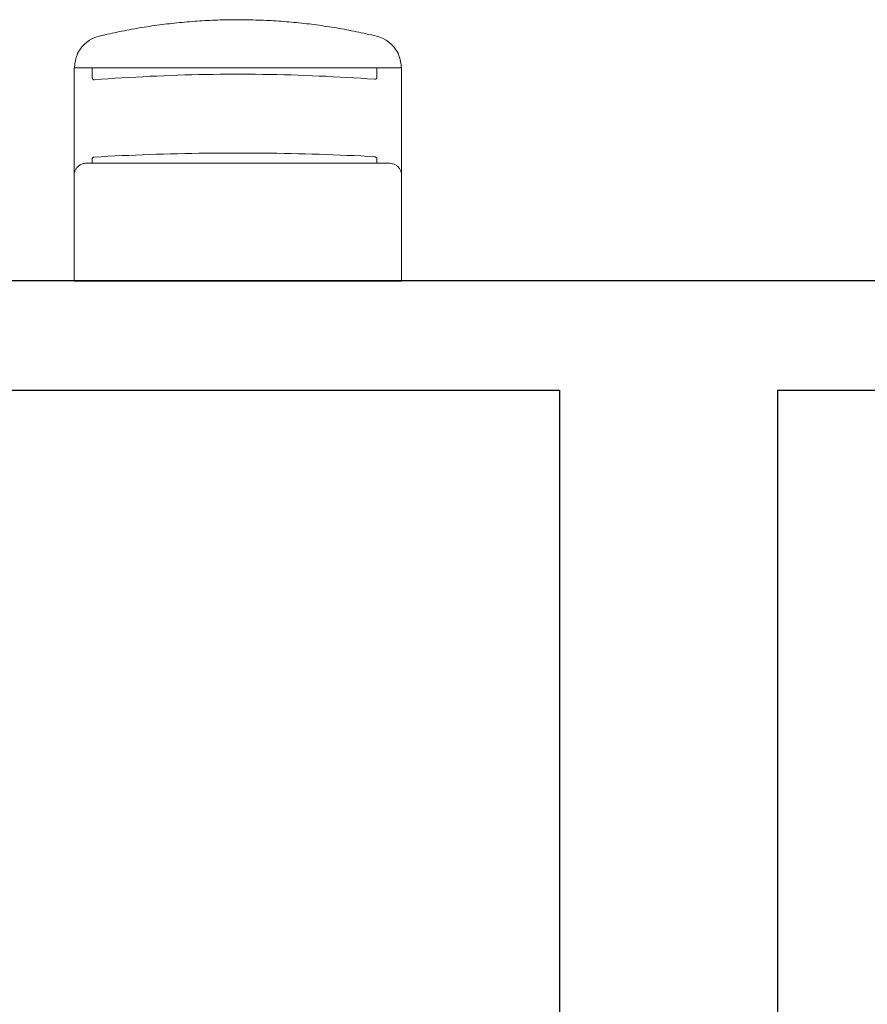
# Model space of a CAD drawing. Header units: millimetres. Extents: x 6161 to 8965, y -9035 to -5431.
# Tile 23 of 256: x 6689 to 6767, y -6855 to -6765. Entities that reach past the tile are written whole.
import ezdxf

# ---------------------------------------------------------------- set-up
doc = ezdxf.new("R2010")
doc.units = ezdxf.units.MM
doc.layers.add('Wyposazenie Wew - Urzadzenia Sanitarne', color=6, linetype='Continuous')
doc.layers.add('Ściany', color=7, linetype='Continuous')

# ---------------------------------------------------------------- blocks, each defined once
blk = doc.blocks.new('MERIDA ECOJET_Suszarka kieszeniowa')
for p, q in [((0, 0), (30, 0)), ((30, 0), (0, 0)), ((0.022, -19.494), (29.975, -19.531))]:
    blk.add_line(p, q)
at = {"linetype": 'Continuous', "lineweight": 0}
for p, q in [((0, -9.675), (0, -10.078)), ((30, -10.078), (30, -9.675)), ((0, -10.078), (0, -10.628)), ((0, -10.628), (0, -18.976)), ((1.65, -10.778), (1.65, -11.138)), ((27.728, -11.173), (27.728, -10.778)), ((30, -10.628), (30, -10.078)), ((30, -16.322), (30, -10.628)), ((0, -16.322), (0, -16.456)), ((30, -16.456), (30, -16.322)), ((30, -18.976), (30, -16.456)), ((1.652, -18.609), (1.652, -18.767)), ((1.652, -18.767), (1.652, -19.492)), ((27.73, -18.815), (27.73, -18.657)), ((27.73, -19.532), (27.73, -18.815))]:
    blk.add_line(p, q, dxfattribs=at)
at = {"linetype": 'Continuous', "lineweight": 0, "extrusion": (0, 0, -1)}
for centre, radius, start, end in [((-1.85, -11.138), 0.2, 273.29149, 0), ((-27.528, -11.173), 0.2, 180, 266.87644), ((-1.852, -18.609), 0.2, 0, 94.56969), ((-27.53, -18.657), 0.2, 85.66269, 180), ((-3, -19.489), 3, 283.67421, 331.96712), ((-27, -19.489), 3, 208.03288, 256.32579)]:
    blk.add_arc(centre, radius, start, end, dxfattribs=at)
at = {"linetype": 'Continuous', "lineweight": 0}
for centre, major_axis, ratio, start_param, end_param in [((1.228, -20.414), (-0.939, -0.343), 0.000002, 0, 0.000007), ((3, -19.489), (0.709, 2.915), 0.187247, -3.141592, -3.141558)]:
    blk.add_ellipse(centre, major_axis=major_axis, ratio=ratio, start_param=start_param, end_param=end_param, dxfattribs=at)
at = {"linetype": 'Continuous', "lineweight": 0, "extrusion": (0, 0, -1)}
for centre, major_axis, ratio, start_param, end_param in [((28.772, -20.414), (0.939, -0.343), 0.000002, 0, 0.000007), ((27, -19.489), (0.709, -2.915), 0.187247, 0.000001, 0.000035)]:
    blk.add_ellipse(centre, major_axis=major_axis, ratio=ratio, start_param=start_param, end_param=end_param, dxfattribs=at)
at = {"linetype": 'Continuous', "lineweight": 0}
for points in [[(0, 0), (0, -3.255), (0, -6.483), (0, -9.675)], [(30, -9.675), (30, -6.483), (30, -3.255), (30, 0)]]:
    blk.add_open_spline(points, degree=3, dxfattribs=at)
for points, knots in [([(1.212, -10.778), (1.099, -10.778), (0.976, -10.768), (0.746, -10.711), (0.641, -10.67), (0.459, -10.565), (0.379, -10.504), (0.241, -10.364), (0.181, -10.284), (0.086, -10.111), (0.051, -10.018), (0.009, -9.842), (0, -9.758), (0, -9.675)], [0, 0, 0, 0, 4.789762, 4.789762, 8.541323, 8.541323, 11.710803, 11.710803, 14.828628, 14.828628, 17.919665, 17.919665, 20.584774, 20.584774, 20.584774, 20.584774]), ([(30, -9.675), (30, -9.773), (29.987, -9.872), (29.934, -10.062), (29.894, -10.154), (29.792, -10.321), (29.73, -10.397), (29.59, -10.529), (29.51, -10.585), (29.345, -10.675), (29.259, -10.708), (29.089, -10.754), (29.005, -10.766), (28.879, -10.776), (28.833, -10.778), (28.788, -10.778)], [0, 0, 0, 0, 3.14319, 3.14319, 6.252845, 6.252845, 9.322528, 9.322528, 12.417661, 12.417661, 15.530592, 15.530592, 18.706902, 18.706902, 20.597261, 20.597261, 20.597261, 20.597261]), ([(1.212, -10.778), (1.282, -10.778), (1.413, -10.778), (1.687, -10.778), (2.011, -10.778), (2.311, -10.778), (2.467, -10.778)], [0, 0, 0, 0, 0.485481, 0.728222, 1.213703, 1.699185, 1.699185, 1.699185, 1.699185]), ([(2.467, -10.778), (3.629, -10.778), (7.157, -10.778), (13.179, -10.778), (20.452, -10.778), (25.208, -10.778), (27.533, -10.778)], [0, 0, 0, 0, 3.627713, 10.883139, 18.138564, 25.39399, 25.39399, 25.39399, 25.39399]), ([(27.533, -10.778), (27.611, -10.778), (27.84, -10.778), (28.192, -10.778), (28.543, -10.778), (28.718, -10.778), (28.788, -10.778)], [0, 0, 0, 0, 0.242741, 0.728222, 1.213703, 1.699185, 1.699185, 1.699185, 1.699185]), ([(1.839, -11.338), (3.503, -11.433), (5.195, -11.511), (8.614, -11.629), (10.341, -11.669), (13.807, -11.711), (15.546, -11.714), (19.014, -11.68), (20.744, -11.645), (24.171, -11.537), (25.868, -11.464), (27.539, -11.372)], [4.4228069, 4.4228069, 4.4228069, 4.4228069, 4.53583, 4.53583, 4.6488532, 4.6488532, 4.7618764, 4.7618764, 4.8748996, 4.8748996, 4.9879227, 4.9879227, 4.9879227, 4.9879227]), ([(27.515, -18.458), (25.847, -18.584), (24.152, -18.686), (20.732, -18.836), (19.007, -18.885), (15.546, -18.931), (13.811, -18.928), (10.353, -18.869), (8.63, -18.813), (5.218, -18.65), (3.529, -18.542), (1.868, -18.409)], [1.2976964, 1.2976964, 1.2976964, 1.2976964, 1.4097198, 1.4097198, 1.5217433, 1.5217433, 1.6337667, 1.6337667, 1.7457901, 1.7457901, 1.8578136, 1.8578136, 1.8578136, 1.8578136]), ([(0.287, -20.751), (0.252, -20.656), (0.221, -20.558), (0.14, -20.274), (0.1, -20.084), (0.037, -19.682), (0.016, -19.47), (0.002, -19.16), (0, -19.069), (0, -18.976)], [0.194646, 0.194646, 0.194646, 0.194646, 10.000699, 10.000699, 28.506505, 28.506505, 47.929015, 47.929015, 55.920621, 55.920621, 55.920621, 55.920621]), ([(30, -18.976), (30, -19.092), (29.997, -19.206), (29.979, -19.534), (29.956, -19.742), (29.888, -20.147), (29.843, -20.345), (29.763, -20.61), (29.739, -20.681), (29.713, -20.751)], [0, 0, 0, 0, 10.00059, 10.00059, 29.167478, 29.167478, 48.530198, 48.530198, 55.726048, 55.726048, 55.726048, 55.726048]), ([(0.352, -20.899), (0.347, -20.89), (0.343, -20.881), (0.334, -20.863), (0.329, -20.854), (0.321, -20.835), (0.316, -20.826), (0.308, -20.807), (0.304, -20.797), (0.296, -20.777), (0.292, -20.767), (0.289, -20.757)], [13.19604846, 13.19604846, 13.19604846, 13.19604846, 13.20930392, 13.20930392, 13.22255938, 13.22255938, 13.23581484, 13.23581484, 13.2490703, 13.2490703, 13.26232576, 13.26232576, 13.26232576, 13.26232576]), ([(29.711, -20.757), (29.708, -20.767), (29.704, -20.777), (29.696, -20.797), (29.692, -20.807), (29.684, -20.826), (29.679, -20.835), (29.671, -20.854), (29.666, -20.863), (29.657, -20.881), (29.653, -20.89), (29.648, -20.899)], [22.41532654, 22.41532654, 22.41532654, 22.41532654, 22.42858201, 22.42858201, 22.44183749, 22.44183749, 22.45509296, 22.45509296, 22.46834844, 22.46834844, 22.48160391, 22.48160391, 22.48160391, 22.48160391]), ([(27.709, -22.404), (27.39, -22.481), (27.07, -22.556), (26.152, -22.761), (25.551, -22.884), (24.343, -23.11), (23.735, -23.212), (22.515, -23.397), (21.901, -23.479), (20.671, -23.622), (20.054, -23.683), (18.817, -23.783), (18.196, -23.823), (16.954, -23.882), (16.332, -23.9), (15.086, -23.916), (14.463, -23.914), (13.218, -23.888), (12.596, -23.864), (11.354, -23.795), (10.734, -23.75), (9.497, -23.639), (8.88, -23.573), (7.65, -23.42), (7.037, -23.333), (5.817, -23.138), (5.21, -23.03), (4.003, -22.793), (3.403, -22.665), (2.635, -22.486), (2.463, -22.446), (2.291, -22.404)], [0, 0, 0, 0, 10.000668, 10.000668, 28.607115, 28.607115, 47.234739, 47.234739, 65.880067, 65.880067, 84.533924, 84.533924, 103.191311, 103.191311, 121.870602, 121.870602, 140.558006, 140.558006, 159.236718, 159.236718, 177.90062, 177.90062, 196.575182, 196.575182, 215.248305, 215.248305, 233.903715, 233.903715, 252.533288, 252.533288, 257.919623, 257.919623, 257.919623, 257.919623])]:
    blk.add_open_spline(points, degree=3, knots=knots, dxfattribs=at)

msp = doc.modelspace()

# ---------------------------------------------------------------- linework, layer by layer
at = {"layer": 'Ściany'}
for points in [[(6793.833, -6788.817), (6518.833, -6788.817), (6518.833, -6778.817), (6508.833, -6778.817), (6508.833, -6898.317), (6518.833, -6898.317), (6518.833, -6798.817), (6738.852, -6798.817), (6738.852, -7008.317), (6518.833, -7008.317), (6518.833, -6998.317), (6508.833, -6998.317), (6508.833, -7008.317), (6508.833, -7008.317), (6508.833, -7028.317), (6518.833, -7028.317), (6518.833, -7018.317), (6777.854, -7018.317)], [(7339.031, -7008.317), (6758.852, -7008.317), (6758.852, -6798.817), (6793.833, -6798.817)]]:
    msp.add_lwpolyline(points, dxfattribs=at)

# ---------------------------------------------------------------- block references
at = {"layer": 'Wyposazenie Wew - Urzadzenia Sanitarne', "xscale": -1, "rotation": 180}
msp.add_blockref('MERIDA ECOJET_Suszarka kieszeniowa', (6694.401, -6788.817), dxfattribs=at)

doc.saveas('drawing.dxf')
